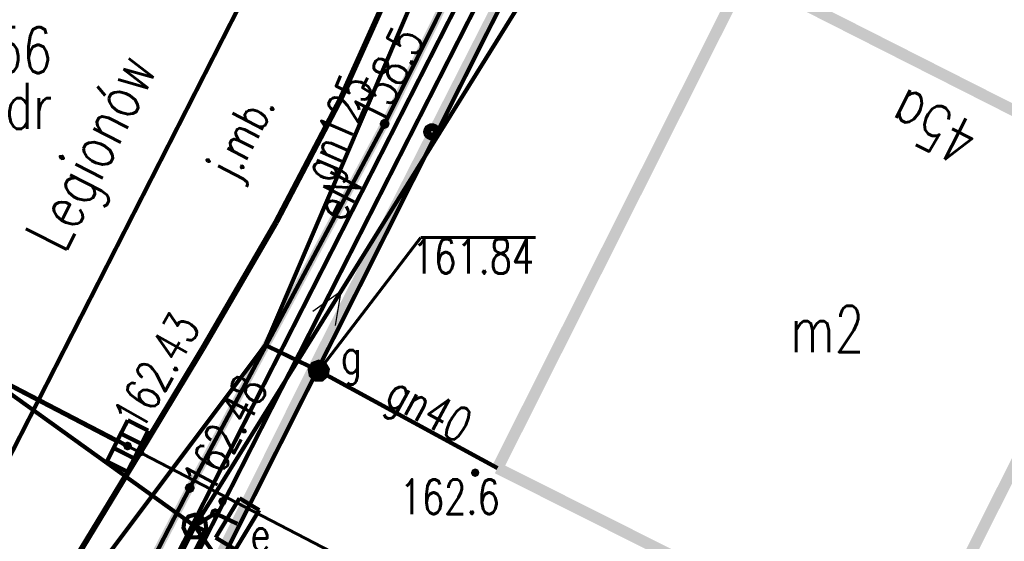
# Model space of a CAD drawing. Extents: x 0 to 7432618, y -40 to 5712028.
# Tile 8 of 165: x 7430373 to 7430394, y 5711663 to 5711674. Entities that reach past the tile are written whole.
import ezdxf
from ezdxf.enums import TextEntityAlignment as Align

# ---------------------------------------------------------------- set-up
doc = ezdxf.new("R2010")
doc.units = 0
doc.header["$MEASUREMENT"] = 0
for name, pattern in [('0', [1.5, 1, -0.5]), ('2218', [1, 0.5, -0.5]), ('3901', [0]), ('5102', [0])]:
    doc.linetypes.add(name, pattern=pattern)
for name, color, linetype in [('Dzialki', 7, 'Continuous'), ('EADTD_T_0', 7, 'Continuous'), ('EGBB_E_T_0', 7, 'Continuous'), ('EGBB_L_0', 7, 'Continuous'), ('Numery_dzialek', 7, 'Continuous'), ('OTK_E_T_0', 7, 'Continuous'), ('OTK_L_0', 7, 'Continuous'), ('OTK_L_1', 7, 'Continuous'), ('OTK_L_2', 7, 'Continuous'), ('OTO_L_0', 7, 'Continuous'), ('OTR_T_0', 7, 'Continuous'), ('OTR_T_1', 7, 'Continuous'), ('P_SUKP_L_0', 7, 'Continuous'), ('SUE_E_T_1', 7, 'Continuous'), ('SUE_T_4', 7, 'Continuous'), ('SUEP_E_T_0', 7, 'Continuous'), ('SUEP_L_0', 7, 'Continuous'), ('SUER_T_0', 7, 'Continuous'), ('SUG_E_T_2', 7, 'Continuous'), ('SUG_T_1', 7, 'Continuous'), ('SUGP_E_T_0', 7, 'Continuous'), ('SUGP_L_0', 7, 'Continuous'), ('SUGR_T_0', 7, 'Continuous'), ('SUK_T_1', 7, 'Continuous'), ('SUKP_L_0', 7, 'Continuous'), ('SUKR_T_0', 7, 'Continuous'), ('SUL_L_1', 7, 'Continuous'), ('SUP_T_2', 7, 'Continuous'), ('SUWP_L_0', 7, 'Continuous'), ('Uzytki', 7, 'Continuous')]:
    doc.layers.add(name, color=color, linetype=linetype)
doc.layers.add('woda przyłącze', color=140, linetype='Continuous', lineweight=50)
doc.styles.add('STYL_ARIAL', font='simplex', dxfattribs={"width": 0.75, "oblique": 0.1})

msp = doc.modelspace()

# ---------------------------------------------------------------- linework, layer by layer
at = {"layer": 'Dzialki', "color": 18, "true_color": 0x000000, "const_width": 0.09}
msp.add_lwpolyline([(7430389.43, 5711686.21), (7430375.391, 5711658.322)], dxfattribs=at)
at = {"layer": 'EGBB_L_0', "color": 18, "true_color": 0x000000, "const_width": 0.25}
for points in [[(7430388.83, 5711675.15), (7430383.45, 5711664.44)], [(7430392.39, 5711659.95), (7430397.76, 5711670.63)], [(7430383.45, 5711664.44), (7430392.39, 5711659.95)]]:
    msp.add_lwpolyline(points, dxfattribs=at)
at = {"layer": 'OTK_L_0', "color": 18, "linetype": '0', "true_color": 0x000000, "const_width": 0.09}
for points in [[(7430380.04, 5711672.44), (7430381.08, 5711674.75)], [(7430378.64, 5711669.77), (7430380.04, 5711672.44)], [(7430377.06, 5711667.05), (7430378.64, 5711669.77)], [(7430375.69, 5711664.78), (7430377.06, 5711667.05)], [(7430373.46, 5711661.12), (7430375.69, 5711664.78)]]:
    msp.add_lwpolyline(points, dxfattribs=at)
at = {"layer": 'OTK_L_1', "color": 18, "true_color": 0x000000, "const_width": 0.125}
for points in [[(7430380.04, 5711672.44), (7430381.08, 5711674.75)], [(7430378.64, 5711669.77), (7430380.04, 5711672.44)], [(7430377.06, 5711667.05), (7430378.64, 5711669.77)], [(7430375.69, 5711664.78), (7430377.06, 5711667.05)], [(7430372.618, 5711659.723), (7430375.69, 5711664.78)]]:
    msp.add_lwpolyline(points, dxfattribs=at)
at = {"layer": 'OTK_L_2', "color": 18, "linetype": '0', "true_color": 0x000000, "const_width": 0.09}
for points in [[(7430374.897, 5711658.572), (7430389.02, 5711686.33)], [(7430381.08, 5711674.75), (7430380.04, 5711672.44)], [(7430380.04, 5711672.44), (7430378.64, 5711669.77)], [(7430378.64, 5711669.77), (7430377.06, 5711667.05)], [(7430377.06, 5711667.05), (7430375.69, 5711664.78)], [(7430375.69, 5711664.78), (7430373.46, 5711661.12)]]:
    msp.add_lwpolyline(points, dxfattribs=at)
at = {"layer": 'OTO_L_0', "color": 18, "linetype": '3901', "true_color": 0x000000, "const_width": 0.175}
for points in [[(7430389.405, 5711686.245), (7430379.452, 5711666.674)], [(7430379.452, 5711666.674), (7430375.323, 5711658.356)]]:
    msp.add_lwpolyline(points, dxfattribs=at)
at = {"layer": 'OTO_L_0', "color": 18, "true_color": 0x000000}
for radius in [0.175, 0.158, 0.14, 0.122, 0.105, 0.0875, 0.07, 0.0525, 0.035]:
    msp.add_circle((7430382.026, 5711671.736), radius, dxfattribs=at)
at = {"layer": 'OTR_T_0', "color": 18, "true_color": 0x000000, "const_width": 0.09}
for points in [[(7430375.69, 5711664.825), (7430375.722, 5711664.812), (7430375.735, 5711664.78), (7430375.722, 5711664.748), (7430375.69, 5711664.735), (7430375.658, 5711664.748), (7430375.645, 5711664.78), (7430375.658, 5711664.812), (7430375.69, 5711664.825)], [(7430377.48, 5711663.765), (7430377.512, 5711663.752), (7430377.525, 5711663.72), (7430377.512, 5711663.688), (7430377.48, 5711663.675), (7430377.448, 5711663.688), (7430377.435, 5711663.72), (7430377.448, 5711663.752), (7430377.48, 5711663.765)]]:
    msp.add_lwpolyline(points, dxfattribs=at)
at = {"layer": 'OTR_T_1', "color": 18, "true_color": 0x000000, "const_width": 0.09}
msp.add_lwpolyline([(7430382.965, 5711664.385), (7430382.997, 5711664.372), (7430383.01, 5711664.34), (7430382.997, 5711664.308), (7430382.965, 5711664.295), (7430382.934, 5711664.308), (7430382.92, 5711664.34), (7430382.934, 5711664.372), (7430382.965, 5711664.385)], dxfattribs=at)
at = {"layer": 'P_SUKP_L_0', "color": 36, "linetype": '0', "true_color": 0x803300, "const_width": 0.09}
msp.add_lwpolyline([(7430375.192, 5711665.021), (7430366.85, 5711669.37)], dxfattribs=at)
at = {"layer": 'SUE_T_4', "color": 1, "true_color": 0xff0000, "const_width": 0.09}
for points in [[(7430377.85, 5711663.787), (7430377.332, 5711662.932)], [(7430378.278, 5711663.528), (7430377.85, 5711663.787)], [(7430377.76, 5711662.673), (7430378.278, 5711663.528)], [(7430377.332, 5711662.932), (7430377.76, 5711662.673)]]:
    msp.add_lwpolyline(points, dxfattribs=at)
at = {"layer": 'SUEP_L_0', "color": 1, "true_color": 0xff0000}
for q in [(7430379.441, 5711667.837), (7430379.929, 5711667.533)]:
    msp.add_line((7430380.051, 5711668.273), q, dxfattribs=at)
at = {"layer": 'SUEP_L_0', "color": 1, "true_color": 0xff0000, "const_width": 0.09}
for points in [[(7430374.556, 5711658.744), (7430389.21, 5711687.54)], [(7430385.1, 5711680.18), (7430381, 5711671.91)], [(7430381, 5711671.91), (7430376.77, 5711664.01)], [(7430376.77, 5711664.01), (7430374.154, 5711658.947)], [(7430376.88, 5711663.18), (7430377.32, 5711663.46)], [(7430377.32, 5711663.46), (7430377.805, 5711663.23)], [(7430374.78, 5711658.63), (7430377.11, 5711663.08)], [(7430377.11, 5711663.08), (7430376.88, 5711663.18)]]:
    msp.add_lwpolyline(points, dxfattribs=at)
at = {"layer": 'SUEP_L_0', "color": 1, "linetype": '5102', "true_color": 0xff0000, "const_width": 0.09}
for points in [[(7430376.88, 5711663.18), (7430391.747, 5711687.058)], [(7430355.14, 5711678.79), (7430376.88, 5711663.18)], [(7430374.661, 5711658.691), (7430376.88, 5711663.18)], [(7430376.88, 5711663.18), (7430382.925, 5711654.514)]]:
    msp.add_lwpolyline(points, dxfattribs=at)
at = {"layer": 'SUER_T_0', "color": 1, "true_color": 0xff0000, "const_width": 0.09}
for points in [[(7430381, 5711671.973), (7430381.044, 5711671.954), (7430381.062, 5711671.91), (7430381.044, 5711671.866), (7430381, 5711671.848), (7430380.956, 5711671.866), (7430380.938, 5711671.91), (7430380.956, 5711671.954), (7430381, 5711671.973)], [(7430376.77, 5711664.072), (7430376.814, 5711664.054), (7430376.832, 5711664.01), (7430376.814, 5711663.966), (7430376.77, 5711663.947), (7430376.726, 5711663.966), (7430376.707, 5711664.01), (7430376.726, 5711664.054), (7430376.77, 5711664.072)], [(7430377.32, 5711663.522), (7430377.364, 5711663.504), (7430377.383, 5711663.46), (7430377.364, 5711663.416), (7430377.32, 5711663.397), (7430377.276, 5711663.416), (7430377.258, 5711663.46), (7430377.276, 5711663.504), (7430377.32, 5711663.522)]]:
    msp.add_lwpolyline(points, dxfattribs=at)
at = {"layer": 'SUG_T_1', "color": 56, "true_color": 0x808000, "const_width": 0.09}
for points in [[(7430379.57, 5711666.75), (7430379.699, 5711666.703), (7430379.767, 5711666.585), (7430379.743, 5711666.45), (7430379.638, 5711666.362), (7430379.502, 5711666.362), (7430379.397, 5711666.45), (7430379.373, 5711666.585), (7430379.441, 5711666.703), (7430379.57, 5711666.75)], [(7430379.57, 5711666.725), (7430379.683, 5711666.684), (7430379.742, 5711666.58), (7430379.722, 5711666.463), (7430379.63, 5711666.386), (7430379.51, 5711666.386), (7430379.418, 5711666.463), (7430379.398, 5711666.58), (7430379.457, 5711666.684), (7430379.57, 5711666.725)], [(7430379.57, 5711666.7), (7430379.676, 5711666.656), (7430379.72, 5711666.55), (7430379.676, 5711666.444), (7430379.57, 5711666.4), (7430379.464, 5711666.444), (7430379.42, 5711666.55), (7430379.464, 5711666.656), (7430379.57, 5711666.7)], [(7430379.57, 5711666.675), (7430379.658, 5711666.638), (7430379.695, 5711666.55), (7430379.658, 5711666.462), (7430379.57, 5711666.425), (7430379.482, 5711666.462), (7430379.445, 5711666.55), (7430379.482, 5711666.638), (7430379.57, 5711666.675)], [(7430379.57, 5711666.65), (7430379.641, 5711666.621), (7430379.67, 5711666.55), (7430379.641, 5711666.479), (7430379.57, 5711666.45), (7430379.499, 5711666.479), (7430379.47, 5711666.55), (7430379.499, 5711666.621), (7430379.57, 5711666.65)], [(7430379.57, 5711666.625), (7430379.623, 5711666.603), (7430379.645, 5711666.55), (7430379.623, 5711666.497), (7430379.57, 5711666.475), (7430379.517, 5711666.497), (7430379.495, 5711666.55), (7430379.517, 5711666.603), (7430379.57, 5711666.625)], [(7430379.57, 5711666.6), (7430379.605, 5711666.585), (7430379.62, 5711666.55), (7430379.605, 5711666.515), (7430379.57, 5711666.5), (7430379.535, 5711666.515), (7430379.52, 5711666.55), (7430379.535, 5711666.585), (7430379.57, 5711666.6)], [(7430379.57, 5711666.575), (7430379.588, 5711666.568), (7430379.595, 5711666.55), (7430379.588, 5711666.532), (7430379.57, 5711666.525), (7430379.552, 5711666.532), (7430379.545, 5711666.55), (7430379.552, 5711666.568), (7430379.57, 5711666.575)], [(7430379.57, 5711666.557), (7430379.575, 5711666.555), (7430379.577, 5711666.55), (7430379.575, 5711666.545), (7430379.57, 5711666.543), (7430379.565, 5711666.545), (7430379.563, 5711666.55), (7430379.565, 5711666.555), (7430379.57, 5711666.557)]]:
    msp.add_lwpolyline(points, dxfattribs=at)
at = {"layer": 'SUGP_L_0', "color": 56, "true_color": 0x808000, "const_width": 0.09}
for points in [[(7430382.52, 5711676.72), (7430378.41, 5711667.11)], [(7430378.41, 5711667.11), (7430374.85, 5711662.37)], [(7430379.57, 5711666.55), (7430378.41, 5711667.11)], [(7430379.57, 5711666.55), (7430383.45, 5711664.44)]]:
    msp.add_lwpolyline(points, dxfattribs=at)
at = {"layer": 'SUGR_T_0', "color": 56, "true_color": 0x808000, "const_width": 0.065}
for points in [[(7430379.57, 5711666.55), (7430381.782, 5711669.441)], [(7430381.782, 5711669.441), (7430384.279, 5711669.441)], [(7430379.57, 5711666.612), (7430379.614, 5711666.594), (7430379.633, 5711666.55), (7430379.614, 5711666.506), (7430379.57, 5711666.487), (7430379.526, 5711666.506), (7430379.508, 5711666.55), (7430379.526, 5711666.594), (7430379.57, 5711666.612)]]:
    msp.add_lwpolyline(points, dxfattribs=at)
at = {"layer": 'SUK_T_1', "color": 36, "true_color": 0x803300, "const_width": 0.09}
for points in [[(7430374.971, 5711664.586), (7430375.422, 5711665.479)], [(7430375.422, 5711665.479), (7430375.868, 5711665.254)], [(7430375.276, 5711665.189), (7430375.722, 5711664.964)], [(7430375.868, 5711665.254), (7430375.418, 5711664.361)], [(7430375.118, 5711664.876), (7430375.564, 5711664.651)], [(7430375.418, 5711664.361), (7430374.971, 5711664.586)]]:
    msp.add_lwpolyline(points, dxfattribs=at)
at = {"layer": 'SUKP_L_0', "color": 36, "true_color": 0x803300, "const_width": 0.09}
msp.add_lwpolyline([(7430366.85, 5711669.37), (7430375.42, 5711664.92)], dxfattribs=at)
at = {"layer": 'SUKR_T_0', "color": 36, "true_color": 0x803300, "const_width": 0.065}
for points in [[(7430375.42, 5711664.982), (7430375.464, 5711664.964), (7430375.482, 5711664.92), (7430375.464, 5711664.876), (7430375.42, 5711664.857), (7430375.376, 5711664.876), (7430375.357, 5711664.92), (7430375.376, 5711664.964), (7430375.42, 5711664.982)], [(7430375.42, 5711664.92), (7430381.182, 5711661.928)]]:
    msp.add_lwpolyline(points, dxfattribs=at)
at = {"layer": 'SUL_L_1', "color": 18, "true_color": 0x000000, "const_width": 0.175}
for points in [[(7430385.1, 5711680.18), (7430381, 5711671.91)], [(7430381, 5711671.91), (7430376.77, 5711664.01)], [(7430376.77, 5711664.01), (7430374.154, 5711658.947)]]:
    msp.add_lwpolyline(points, dxfattribs=at)
at = {"layer": 'SUP_T_2', "color": 18, "true_color": 0x000000, "const_width": 0.09}
msp.add_lwpolyline([(7430376.88, 5711663.43), (7430377.015, 5711663.39), (7430377.107, 5711663.284), (7430377.128, 5711663.144), (7430377.069, 5711663.016), (7430376.95, 5711662.94), (7430376.81, 5711662.94), (7430376.691, 5711663.016), (7430376.633, 5711663.144), (7430376.653, 5711663.284), (7430376.745, 5711663.39), (7430376.88, 5711663.43)], dxfattribs=at)
at = {"layer": 'SUWP_L_0', "color": 5, "true_color": 0x0000ff, "const_width": 0.09}
for points in [[(7430386.692, 5711691.816), (7430375.662, 5711670.18)], [(7430375.662, 5711670.18), (7430370.798, 5711660.643)]]:
    msp.add_lwpolyline(points, dxfattribs=at)
at = {"layer": 'Uzytki', "color": 96, "linetype": '2218', "true_color": 0x008000, "const_width": 0.09}
msp.add_lwpolyline([(7430389.43, 5711686.21), (7430375.391, 5711658.322)], dxfattribs=at)
at = {"layer": 'woda przyłącze', "linetype": 'ByBlock', "const_width": 0.25}
msp.add_lwpolyline([(7430397.76, 5711670.63), (7430388.83, 5711675.15)], dxfattribs=at)
at = {"layer": 'woda przyłącze', "const_width": 0.25}
msp.add_lwpolyline([(7430397.76, 5711670.63), (7430388.83, 5711675.15)], dxfattribs=at)

# ---------------------------------------------------------------- texts
at = {"layer": 'Dzialki', "color": 18, "true_color": 0x000000, "style": 'STYL_ARIAL', "width": 0.75}
msp.add_text('Legionów', height=1, rotation=63.2784, dxfattribs=at).set_placement((7430375.334, 5711670.956), align=Align.BOTTOM_CENTER)
at = {"layer": 'EADTD_T_0', "color": 18, "true_color": 0x000000, "style": 'STYL_ARIAL', "width": 0.75}
msp.add_text('45a', height=1, rotation=153.18, dxfattribs=at).set_placement((7430393.275, 5711672.536), align=Align.BOTTOM_CENTER)
at = {"layer": 'EGBB_E_T_0', "color": 18, "true_color": 0x000000, "style": 'STYL_ARIAL', "width": 0.75}
msp.add_text('m2', height=1, dxfattribs=at).set_placement((7430390.607, 5711667.459), align=Align.MIDDLE_CENTER)
at = {"layer": 'Numery_dzialek', "color": 18, "true_color": 0x000000, "style": 'STYL_ARIAL', "width": 0.75}
msp.add_text('56', height=1, dxfattribs=at).set_placement((7430372.499, 5711674.006), align=Align.TOP_LEFT)
at = {"layer": 'OTK_E_T_0', "color": 18, "true_color": 0x000000, "style": 'STYL_ARIAL', "width": 0.75}
msp.add_text('j.mb.', height=0.75, rotation=62.6609, dxfattribs=at).set_placement((7430377.871, 5711671.656), align=Align.MIDDLE_CENTER)
at = {"layer": 'OTR_T_0', "color": 18, "true_color": 0x000000, "style": 'STYL_ARIAL', "width": 0.75}
for s, rotation, p in [('162.43', 60.6815, (7430375.921, 5711665.094)), ('162.48', 62.0547, (7430377.443, 5711663.74))]:
    msp.add_text(s, height=0.75, rotation=rotation, dxfattribs=at).set_placement(p, align=Align.BOTTOM_LEFT)
at = {"layer": 'OTR_T_1', "color": 18, "true_color": 0x000000, "style": 'STYL_ARIAL', "width": 0.75}
msp.add_text('162.6', height=0.75, dxfattribs=at).set_placement((7430383.497, 5711664.194), align=Align.TOP_RIGHT)
at = {"layer": 'SUE_E_T_1', "color": 1, "true_color": 0xff0000, "style": 'STYL_ARIAL', "width": 0.75}
msp.add_text('e', height=0.75, dxfattribs=at).set_placement((7430378.087, 5711662.405), align=Align.BOTTOM_LEFT)
at = {"layer": 'SUEP_E_T_0', "color": 1, "true_color": 0xff0000, "style": 'STYL_ARIAL', "width": 0.75}
msp.add_text('eN', height=0.75, rotation=63.0293, dxfattribs=at).set_placement((7430379.982, 5711670.344), align=Align.MIDDLE_CENTER)
at = {"layer": 'SUER_T_0', "color": 1, "true_color": 0xff0000, "style": 'STYL_ARIAL', "width": 0.75}
msp.add_text('158.5', height=0.75, rotation=63.6293, dxfattribs=at).set_placement((7430380.588, 5711671.984), align=Align.MIDDLE_LEFT)
at = {"layer": 'SUG_E_T_2', "color": 56, "true_color": 0x808000, "style": 'STYL_ARIAL', "width": 0.75}
msp.add_text('g', height=0.75, dxfattribs=at).set_placement((7430380.046, 5711666.277), align=Align.BOTTOM_LEFT)
at = {"layer": 'SUGP_E_T_0', "color": 56, "true_color": 0x808000, "style": 'STYL_ARIAL', "width": 0.75}
for s, rotation, p in [('gn125', 66.8446, (7430379.968, 5711671.827)), ('gn40', 331.462, (7430381.971, 5711665.74))]:
    msp.add_text(s, height=0.75, rotation=rotation, dxfattribs=at).set_placement(p, align=Align.MIDDLE_CENTER)
at = {"layer": 'SUGR_T_0', "color": 56, "true_color": 0x808000, "style": 'STYL_ARIAL', "width": 0.75}
msp.add_text('161.84', height=0.75, dxfattribs=at).set_placement((7430381.594, 5711669.411), align=Align.TOP_LEFT)
at = {"layer": 'Uzytki', "color": 96, "true_color": 0x008000, "style": 'STYL_ARIAL', "width": 0.75}
msp.add_text('dr', height=1, dxfattribs=at).set_placement((7430373.272, 5711671.5), align=Align.BOTTOM_CENTER)

doc.saveas('drawing.dxf')
